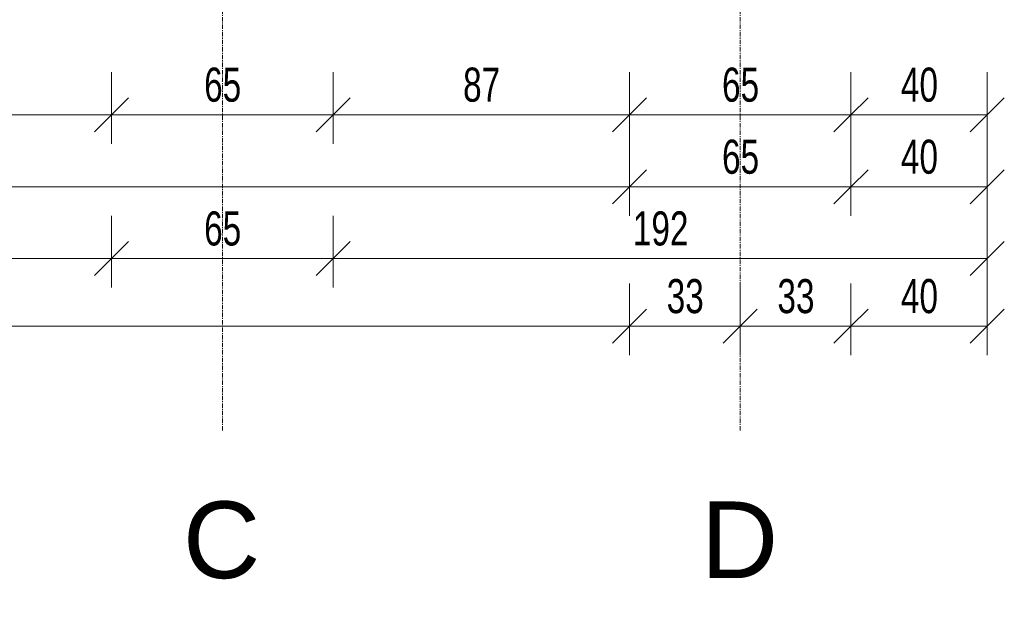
# Model space of a CAD drawing. Header units: millimetres. Extents: x -11210 to 34147, y -5506 to 4553.
# Tile 21 of 33: x 19933 to 22823, y -5506 to -3812. Entities that reach past the tile are written whole.
import ezdxf

# ---------------------------------------------------------------- set-up
doc = ezdxf.new("R2010")
doc.units = ezdxf.units.MM
doc.linetypes.add('Linia siatki', pattern=[22.225, 12.7, -3.175, 3.175, -3.175])
for name, color, linetype, lineweight in [('A-ANNO-DIMS', 211, 'Continuous', 9), ('A-ANNO-DIMS-50', 211, 'Continuous', 9), ('S-GRID', 1, 'Continuous', 9), ('S-GRID-IDEN', 1, 'Continuous', 9)]:
    doc.layers.add(name, color=color, linetype=linetype, lineweight=lineweight)
doc.styles.add('Arial', font='arial.ttf', dxfattribs={"height": 225})
doc.styles.add('Arial_I', font='arial.ttf', dxfattribs={"width": 0.7, "height": 100})
doc.dimstyles.new('BP_Przekątna_2mm_wymiar', dxfattribs={"dimscale": 304.8, "dimtxt": 102.02594, "dimasz": 0.328084, "dimexe": 0.278871, "dimexo": 0.0625, "dimgap": 0.032808, "dimtad": 1, "dimdec": 0, "dimlfac": 0.1, "dimzin": 0, "dimdsep": 46, "dimtxsty": 'Arial_I', "dimblk1": 'OBLIQUE', "dimblk2": 'OBLIQUE', "dimsah": 1, "dimcen": 0.09, "dimazin": 0, "dimtfac": 1, "dimtdec": 4, "dimtix": 1, "dimtmove": 0, "dimatfit": 3, "dimfxl": 0.410105, "dimfxlon": 1, "dimtvp": 1, "dimtolj": 1, "dimtzin": 0, "dimarcsym": 2})

# ---------------------------------------------------------------- blocks, each defined once
blk = doc.blocks.new('DIMBLOCK235--1_20 Kopia 1')
at = {"layer": 'A-ANNO-DIMS-50'}
for p, q in [((18392.6, -4090.4), (18392.6, -3965.4)), ((20202.6, -4090.4), (20202.6, -3965.4)), ((18392.6, -4090.4), (20202.6, -4090.4)), ((18392.6, -4090.4), (18392.6, -4175.4)), ((20202.6, -4090.4), (20202.6, -4175.4))]:
    blk.add_line(p, q, dxfattribs=at)
at = {"layer": 'A-ANNO-DIMS-50', "lineweight": 18}
for p, q in [((18392.6, -4090.4), (18442.6, -4040.4)), ((20202.6, -4090.4), (20252.6, -4040.4)), ((18392.6, -4090.4), (18342.6, -4140.4)), ((20202.6, -4090.4), (20152.6, -4140.4))]:
    blk.add_line(p, q, dxfattribs=at)
at = {"layer": 'A-ANNO-DIMS-50', "color": 0, "insert": (19217.5, -3952.2), "char_height": 100, "width": 192.123, "attachment_point": 1, "line_spacing_factor": 0.941778, "style": 'Arial_I'}
blk.add_mtext('181', dxfattribs=at)
blk = doc.blocks.new('_Oblique')
at = {"color": 0, "linetype": 'ByBlock', "lineweight": -2}
blk.add_line((-0.5, -0.5), (0.5, 0.5), dxfattribs=at)
blk = doc.blocks.new('DIMBLOCK236--1_20 Kopia 1')
at = {"layer": 'A-ANNO-DIMS-50'}
for p, q in [((20202.6, -4090.4), (20202.6, -3965.4)), ((20852.6, -4090.4), (20852.6, -3965.4)), ((20202.6, -4090.4), (20852.6, -4090.4)), ((20202.6, -4090.4), (20202.6, -4175.4)), ((20852.6, -4090.4), (20852.6, -4175.4))]:
    blk.add_line(p, q, dxfattribs=at)
at = {"layer": 'A-ANNO-DIMS-50', "lineweight": 18}
for p, q in [((20202.6, -4090.4), (20252.6, -4040.4)), ((20852.6, -4090.4), (20902.6, -4040.4)), ((20202.6, -4090.4), (20152.6, -4140.4)), ((20852.6, -4090.4), (20802.6, -4140.4))]:
    blk.add_line(p, q, dxfattribs=at)
at = {"layer": 'A-ANNO-DIMS-50', "color": 0, "insert": (20474.2, -3952.2), "char_height": 100, "width": 128.082, "attachment_point": 1, "line_spacing_factor": 0.941778, "style": 'Arial_I'}
blk.add_mtext('65', dxfattribs=at)
blk = doc.blocks.new('DIMBLOCK237--1_20 Kopia 1')
at = {"layer": 'A-ANNO-DIMS-50'}
for p, q in [((20852.6, -4090.4), (20852.6, -3965.4)), ((21722.6, -4090.4), (21722.6, -3965.4)), ((20852.6, -4090.4), (21722.6, -4090.4)), ((20852.6, -4090.4), (20852.6, -4175.4)), ((21722.6, -4090.4), (21722.6, -4175.4))]:
    blk.add_line(p, q, dxfattribs=at)
at = {"layer": 'A-ANNO-DIMS-50', "lineweight": 18}
for p, q in [((20852.6, -4090.4), (20902.6, -4040.4)), ((21722.6, -4090.4), (21772.6, -4040.4)), ((20852.6, -4090.4), (20802.6, -4140.4)), ((21722.6, -4090.4), (21672.6, -4140.4))]:
    blk.add_line(p, q, dxfattribs=at)
at = {"layer": 'A-ANNO-DIMS-50', "color": 0, "insert": (21234.2, -3952.2), "char_height": 100, "width": 128.082, "attachment_point": 1, "line_spacing_factor": 0.941778, "style": 'Arial_I'}
blk.add_mtext('87', dxfattribs=at)
blk = doc.blocks.new('DIMBLOCK238--1_20 Kopia 1')
at = {"layer": 'A-ANNO-DIMS-50'}
for p, q in [((21722.6, -4090.4), (21722.6, -3965.4)), ((22372.6, -4090.4), (22372.6, -3965.4)), ((21722.6, -4090.4), (22372.6, -4090.4)), ((21722.6, -4090.4), (21722.6, -4175.4)), ((22372.6, -4090.4), (22372.6, -4175.4))]:
    blk.add_line(p, q, dxfattribs=at)
at = {"layer": 'A-ANNO-DIMS-50', "lineweight": 18}
for p, q in [((21722.6, -4090.4), (21772.6, -4040.4)), ((22372.6, -4090.4), (22422.6, -4040.4)), ((21722.6, -4090.4), (21672.6, -4140.4)), ((22372.6, -4090.4), (22322.6, -4140.4))]:
    blk.add_line(p, q, dxfattribs=at)
at = {"layer": 'A-ANNO-DIMS-50', "color": 0, "insert": (21994.2, -3952.2), "char_height": 100, "width": 128.082, "attachment_point": 1, "line_spacing_factor": 0.941778, "style": 'Arial_I'}
blk.add_mtext('65', dxfattribs=at)
blk = doc.blocks.new('DIMBLOCK239--1_20 Kopia 1')
at = {"layer": 'A-ANNO-DIMS-50'}
for p, q in [((22372.6, -4090.4), (22372.6, -3965.4)), ((22772.6, -4090.4), (22772.6, -3965.4)), ((22372.6, -4090.4), (22772.6, -4090.4)), ((22372.6, -4090.4), (22372.6, -4175.4)), ((22772.6, -4090.4), (22772.6, -4175.4))]:
    blk.add_line(p, q, dxfattribs=at)
at = {"layer": 'A-ANNO-DIMS-50', "lineweight": 18}
for p, q in [((22372.6, -4090.4), (22422.6, -4040.4)), ((22772.6, -4090.4), (22822.6, -4040.4)), ((22372.6, -4090.4), (22322.6, -4140.4)), ((22772.6, -4090.4), (22722.6, -4140.4))]:
    blk.add_line(p, q, dxfattribs=at)
at = {"layer": 'A-ANNO-DIMS-50', "color": 0, "insert": (22519.2, -3952.2), "char_height": 100, "width": 128.082, "attachment_point": 1, "line_spacing_factor": 0.941778, "style": 'Arial_I'}
blk.add_mtext('40', dxfattribs=at)
blk = doc.blocks.new('DIMBLOCK242--1_20 Kopia 1')
at = {"layer": 'A-ANNO-DIMS-50'}
for p, q in [((18392.6, -4512.3), (18392.6, -4387.3)), ((20202.6, -4512.3), (20202.6, -4387.3)), ((18392.6, -4512.3), (20202.6, -4512.3)), ((18392.6, -4512.3), (18392.6, -4597.3)), ((20202.6, -4512.3), (20202.6, -4597.3))]:
    blk.add_line(p, q, dxfattribs=at)
at = {"layer": 'A-ANNO-DIMS-50', "lineweight": 18}
for p, q in [((18392.6, -4512.3), (18442.6, -4462.3)), ((20202.6, -4512.3), (20252.6, -4462.3)), ((18392.6, -4512.3), (18342.6, -4562.3)), ((20202.6, -4512.3), (20152.6, -4562.3))]:
    blk.add_line(p, q, dxfattribs=at)
at = {"layer": 'A-ANNO-DIMS-50', "color": 0, "insert": (19217.5, -4374.1), "char_height": 100, "width": 192.123, "attachment_point": 1, "line_spacing_factor": 0.941778, "style": 'Arial_I'}
blk.add_mtext('181', dxfattribs=at)
blk = doc.blocks.new('DIMBLOCK243--1_20 Kopia 1')
at = {"layer": 'A-ANNO-DIMS-50'}
for p, q in [((20202.6, -4512.3), (20202.6, -4387.3)), ((20852.6, -4512.3), (20852.6, -4387.3)), ((20202.6, -4512.3), (20852.6, -4512.3)), ((20202.6, -4512.3), (20202.6, -4597.3)), ((20852.6, -4512.3), (20852.6, -4597.3))]:
    blk.add_line(p, q, dxfattribs=at)
at = {"layer": 'A-ANNO-DIMS-50', "lineweight": 18}
for p, q in [((20202.6, -4512.3), (20252.6, -4462.3)), ((20852.6, -4512.3), (20902.6, -4462.3)), ((20202.6, -4512.3), (20152.6, -4562.3)), ((20852.6, -4512.3), (20802.6, -4562.3))]:
    blk.add_line(p, q, dxfattribs=at)
at = {"layer": 'A-ANNO-DIMS-50', "color": 0, "insert": (20474.2, -4374.1), "char_height": 100, "width": 128.082, "attachment_point": 1, "line_spacing_factor": 0.941778, "style": 'Arial_I'}
blk.add_mtext('65', dxfattribs=at)
blk = doc.blocks.new('DIMBLOCK244--1_20 Kopia 1')
at = {"layer": 'A-ANNO-DIMS-50'}
for p, q in [((20852.6, -4512.3), (20852.6, -4387.3)), ((22772.6, -4512.3), (22772.6, -4387.3)), ((20852.6, -4512.3), (22772.6, -4512.3)), ((20852.6, -4512.3), (20852.6, -4597.3)), ((22772.6, -4512.3), (22772.6, -4597.3))]:
    blk.add_line(p, q, dxfattribs=at)
at = {"layer": 'A-ANNO-DIMS-50', "lineweight": 18}
for p, q in [((20852.6, -4512.3), (20902.6, -4462.3)), ((22772.6, -4512.3), (22822.6, -4462.3)), ((20852.6, -4512.3), (20802.6, -4562.3)), ((22772.6, -4512.3), (22722.6, -4562.3))]:
    blk.add_line(p, q, dxfattribs=at)
at = {"layer": 'A-ANNO-DIMS-50', "color": 0, "insert": (21732.5, -4374.1), "char_height": 100, "width": 192.123, "attachment_point": 1, "line_spacing_factor": 0.941778, "style": 'Arial_I'}
blk.add_mtext('192', dxfattribs=at)
blk = doc.blocks.new('DIMBLOCK247--1_20 Kopia 1')
at = {"layer": 'A-ANNO-DIMS-50'}
for p, q in [((16872.6, -4301.8), (16872.6, -4176.8)), ((21722.6, -4301.8), (21722.6, -4176.8)), ((16872.6, -4301.8), (21722.6, -4301.8)), ((16872.6, -4301.8), (16872.6, -4386.8)), ((21722.6, -4301.8), (21722.6, -4386.8))]:
    blk.add_line(p, q, dxfattribs=at)
at = {"layer": 'A-ANNO-DIMS-50', "lineweight": 18}
for p, q in [((16872.6, -4301.8), (16922.6, -4251.8)), ((21722.6, -4301.8), (21772.6, -4251.8)), ((16872.6, -4301.8), (16822.6, -4351.8)), ((21722.6, -4301.8), (21672.6, -4351.8))]:
    blk.add_line(p, q, dxfattribs=at)
at = {"layer": 'A-ANNO-DIMS-50', "color": 0, "insert": (19217.5, -4163.6), "char_height": 100, "width": 192.123, "attachment_point": 1, "line_spacing_factor": 0.941778, "style": 'Arial_I'}
blk.add_mtext('485', dxfattribs=at)
blk = doc.blocks.new('DIMBLOCK248--1_20 Kopia 1')
at = {"layer": 'A-ANNO-DIMS-50'}
for p, q in [((21722.6, -4301.8), (21722.6, -4176.8)), ((22372.6, -4301.8), (22372.6, -4176.8)), ((21722.6, -4301.8), (22372.6, -4301.8)), ((21722.6, -4301.8), (21722.6, -4386.8)), ((22372.6, -4301.8), (22372.6, -4386.8))]:
    blk.add_line(p, q, dxfattribs=at)
at = {"layer": 'A-ANNO-DIMS-50', "lineweight": 18}
for p, q in [((21722.6, -4301.8), (21772.6, -4251.8)), ((22372.6, -4301.8), (22422.6, -4251.8)), ((21722.6, -4301.8), (21672.6, -4351.8)), ((22372.6, -4301.8), (22322.6, -4351.8))]:
    blk.add_line(p, q, dxfattribs=at)
at = {"layer": 'A-ANNO-DIMS-50', "color": 0, "insert": (21994.2, -4163.6), "char_height": 100, "width": 128.082, "attachment_point": 1, "line_spacing_factor": 0.941778, "style": 'Arial_I'}
blk.add_mtext('65', dxfattribs=at)
blk = doc.blocks.new('DIMBLOCK249--1_20 Kopia 1')
at = {"layer": 'A-ANNO-DIMS-50'}
for p, q in [((22372.6, -4301.8), (22372.6, -4176.8)), ((22772.6, -4301.8), (22772.6, -4176.8)), ((22372.6, -4301.8), (22772.6, -4301.8)), ((22372.6, -4301.8), (22372.6, -4386.8)), ((22772.6, -4301.8), (22772.6, -4386.8))]:
    blk.add_line(p, q, dxfattribs=at)
at = {"layer": 'A-ANNO-DIMS-50', "lineweight": 18}
for p, q in [((22372.6, -4301.8), (22422.6, -4251.8)), ((22772.6, -4301.8), (22822.6, -4251.8)), ((22372.6, -4301.8), (22322.6, -4351.8)), ((22772.6, -4301.8), (22722.6, -4351.8))]:
    blk.add_line(p, q, dxfattribs=at)
at = {"layer": 'A-ANNO-DIMS-50', "color": 0, "insert": (22519.2, -4163.6), "char_height": 100, "width": 128.082, "attachment_point": 1, "line_spacing_factor": 0.941778, "style": 'Arial_I'}
blk.add_mtext('40', dxfattribs=at)
blk = doc.blocks.new('DIMBLOCK253--1_20 Kopia 1')
at = {"layer": 'A-ANNO-DIMS-50'}
for p, q in [((16872.6, -4710.9), (16872.6, -4585.9)), ((21722.6, -4710.9), (21722.6, -4585.9)), ((16872.6, -4710.9), (21722.6, -4710.9)), ((16872.6, -4710.9), (16872.6, -4795.9)), ((21722.6, -4710.9), (21722.6, -4795.9))]:
    blk.add_line(p, q, dxfattribs=at)
at = {"layer": 'A-ANNO-DIMS-50', "lineweight": 18}
for p, q in [((16872.6, -4710.9), (16922.6, -4660.9)), ((21722.6, -4710.9), (21772.6, -4660.9)), ((16872.6, -4710.9), (16822.6, -4760.9)), ((21722.6, -4710.9), (21672.6, -4760.9))]:
    blk.add_line(p, q, dxfattribs=at)
at = {"layer": 'A-ANNO-DIMS-50', "color": 0, "insert": (19217.5, -4572.6), "char_height": 100, "width": 192.123, "attachment_point": 1, "line_spacing_factor": 0.941778, "style": 'Arial_I'}
blk.add_mtext('485', dxfattribs=at)
blk = doc.blocks.new('DIMBLOCK254--1_20 Kopia 1')
at = {"layer": 'A-ANNO-DIMS-50'}
for p, q in [((21722.6, -4710.9), (21722.6, -4585.9)), ((22047.6, -4710.9), (22047.6, -4585.9)), ((21722.6, -4710.9), (22047.6, -4710.9)), ((21722.6, -4710.9), (21722.6, -4795.9)), ((22047.6, -4710.9), (22047.6, -4795.9))]:
    blk.add_line(p, q, dxfattribs=at)
at = {"layer": 'A-ANNO-DIMS-50', "lineweight": 18}
for p, q in [((21722.6, -4710.9), (21772.6, -4660.9)), ((22047.6, -4710.9), (22097.6, -4660.9)), ((21722.6, -4710.9), (21672.6, -4760.9)), ((22047.6, -4710.9), (21997.6, -4760.9))]:
    blk.add_line(p, q, dxfattribs=at)
at = {"layer": 'A-ANNO-DIMS-50', "color": 0, "insert": (21831.7, -4572.6), "char_height": 100, "width": 128.082, "attachment_point": 1, "line_spacing_factor": 0.941778, "style": 'Arial_I'}
blk.add_mtext('33', dxfattribs=at)
blk = doc.blocks.new('DIMBLOCK255--1_20 Kopia 1')
at = {"layer": 'A-ANNO-DIMS-50'}
for p, q in [((22047.6, -4710.9), (22047.6, -4585.9)), ((22372.6, -4710.9), (22372.6, -4585.9)), ((22047.6, -4710.9), (22372.6, -4710.9)), ((22047.6, -4710.9), (22047.6, -4795.9)), ((22372.6, -4710.9), (22372.6, -4795.9))]:
    blk.add_line(p, q, dxfattribs=at)
at = {"layer": 'A-ANNO-DIMS-50', "lineweight": 18}
for p, q in [((22047.6, -4710.9), (22097.6, -4660.9)), ((22372.6, -4710.9), (22422.6, -4660.9)), ((22047.6, -4710.9), (21997.6, -4760.9)), ((22372.6, -4710.9), (22322.6, -4760.9))]:
    blk.add_line(p, q, dxfattribs=at)
at = {"layer": 'A-ANNO-DIMS-50', "color": 0, "insert": (22156.7, -4572.6), "char_height": 100, "width": 128.082, "attachment_point": 1, "line_spacing_factor": 0.941778, "style": 'Arial_I'}
blk.add_mtext('33', dxfattribs=at)
blk = doc.blocks.new('DIMBLOCK256--1_20 Kopia 1')
at = {"layer": 'A-ANNO-DIMS-50'}
for p, q in [((22372.6, -4710.9), (22372.6, -4585.9)), ((22772.6, -4710.9), (22772.6, -4585.9)), ((22372.6, -4710.9), (22772.6, -4710.9)), ((22372.6, -4710.9), (22372.6, -4795.9)), ((22772.6, -4710.9), (22772.6, -4795.9))]:
    blk.add_line(p, q, dxfattribs=at)
at = {"layer": 'A-ANNO-DIMS-50', "lineweight": 18}
for p, q in [((22372.6, -4710.9), (22422.6, -4660.9)), ((22772.6, -4710.9), (22822.6, -4660.9)), ((22372.6, -4710.9), (22322.6, -4760.9)), ((22772.6, -4710.9), (22722.6, -4760.9))]:
    blk.add_line(p, q, dxfattribs=at)
at = {"layer": 'A-ANNO-DIMS-50', "color": 0, "insert": (22519.2, -4572.6), "char_height": 100, "width": 128.082, "attachment_point": 1, "line_spacing_factor": 0.941778, "style": 'Arial_I'}
blk.add_mtext('40', dxfattribs=at)

msp = doc.modelspace()

# ---------------------------------------------------------------- linework, layer by layer
at = {"layer": 'S-GRID', "linetype": 'Linia siatki'}
for p, q in [((20527.6, 4552.8), (20527.6, -5018.9)), ((22047.6, 4552.8), (22047.6, -5018.9))]:
    msp.add_line(p, q, dxfattribs=at)

# ---------------------------------------------------------------- texts
at = {"layer": 'S-GRID-IDEN', "char_height": 225, "width": 276.582, "attachment_point": 1, "style": 'Arial', "bg_fill": 3, "box_fill_scale": 1.25, "bg_fill_color": 256, "bg_fill_true_color": 13158600, "bg_fill_transparency": 0}
for s, insert in [('\\fArial|b0|i0|c238|p34|;C', (20411.9, -5225.1)), ('\\fArial|b0|i0|c238|p34|;D', (21931.9, -5225.1))]:
    msp.add_mtext(s, dxfattribs=dict(at, insert=insert))

# ---------------------------------------------------------------- dimensions: what is measured, and where the dimension line sits
at = {"layer": 'A-ANNO-DIMS'}
for base, p1, p2, override, picture, middle in [((20202.6, -4090.4), (18392.6, -3965.4), (20202.6, -3965.4), {"dimpost": '<>', "dimfxl": 1810}, 'DIMBLOCK235--1_20 Kopia 1', (19297.6, -4029.4)), ((20852.6, -4090.4), (20202.6, -3965.4), (20852.6, -3965.4), {"dimpost": '<>', "dimfxl": 650}, 'DIMBLOCK236--1_20 Kopia 1', (20527.6, -4029.4)), ((21722.6, -4090.4), (20852.6, -3965.4), (21722.6, -3965.4), {"dimpost": '<>', "dimfxl": 870}, 'DIMBLOCK237--1_20 Kopia 1', (21287.6, -4029.4)), ((22372.6, -4090.4), (21722.6, -3965.4), (22372.6, -3965.4), {"dimpost": '<>', "dimfxl": 650}, 'DIMBLOCK238--1_20 Kopia 1', (22047.6, -4029.4)), ((22772.6, -4090.4), (22372.6, -3965.4), (22772.6, -3965.4), {"dimpost": '<>', "dimfxl": 400}, 'DIMBLOCK239--1_20 Kopia 1', (22572.6, -4029.4)), ((21722.6, -4301.8), (16872.6, -4176.8), (21722.6, -4176.8), {"dimpost": '<>', "dimfxl": 4850}, 'DIMBLOCK247--1_20 Kopia 1', (19297.6, -4240.7)), ((22372.6, -4301.8), (21722.6, -4176.8), (22372.6, -4176.8), {"dimpost": '<>', "dimfxl": 650}, 'DIMBLOCK248--1_20 Kopia 1', (22047.6, -4240.8)), ((22772.6, -4301.8), (22372.6, -4176.8), (22772.6, -4176.8), {"dimpost": '<>', "dimfxl": 400}, 'DIMBLOCK249--1_20 Kopia 1', (22572.6, -4240.8)), ((20202.6, -4512.3), (18392.6, -4387.3), (20202.6, -4387.3), {"dimpost": '<>', "dimfxl": 1810}, 'DIMBLOCK242--1_20 Kopia 1', (19297.6, -4451.3)), ((20852.6, -4512.3), (20202.6, -4387.3), (20852.6, -4387.3), {"dimpost": '<>', "dimfxl": 650}, 'DIMBLOCK243--1_20 Kopia 1', (20527.6, -4451.3)), ((22772.6, -4512.3), (20852.6, -4387.3), (22772.6, -4387.3), {"dimpost": '<>', "dimfxl": 1920}, 'DIMBLOCK244--1_20 Kopia 1', (21812.6, -4451.3)), ((21722.6, -4710.9), (16872.6, -4585.9), (21722.6, -4585.9), {"dimpost": '<>', "dimfxl": 4850}, 'DIMBLOCK253--1_20 Kopia 1', (19297.6, -4649.8)), ((22047.5879996, -4710.8867402), (21722.5879996, -4585.8867402), (22047.5879996, -4585.8867402), {"dimpost": '<>', "dimfxl": 325}, 'DIMBLOCK254--1_20 Kopia 1', (21885.0879996, -4649.8294412)), ((22372.5879996, -4710.8867402), (22047.5879996, -4585.8867402), (22372.5879996, -4585.8867402), {"dimpost": '<>', "dimfxl": 325}, 'DIMBLOCK255--1_20 Kopia 1', (22210.0879996, -4649.8294412)), ((22772.6, -4710.9), (22372.6, -4585.9), (22772.6, -4585.9), {"dimpost": '<>', "dimfxl": 400}, 'DIMBLOCK256--1_20 Kopia 1', (22572.6, -4649.8))]:
    dim = msp.add_linear_dim(base=base, p1=p1, p2=p2, dimstyle='BP_Przekątna_2mm_wymiar', override=override, dxfattribs=at)
    dim.commit()
    dim.dimension.update_dxf_attribs({"geometry": picture, "text_midpoint": middle})

doc.saveas('drawing.dxf')
